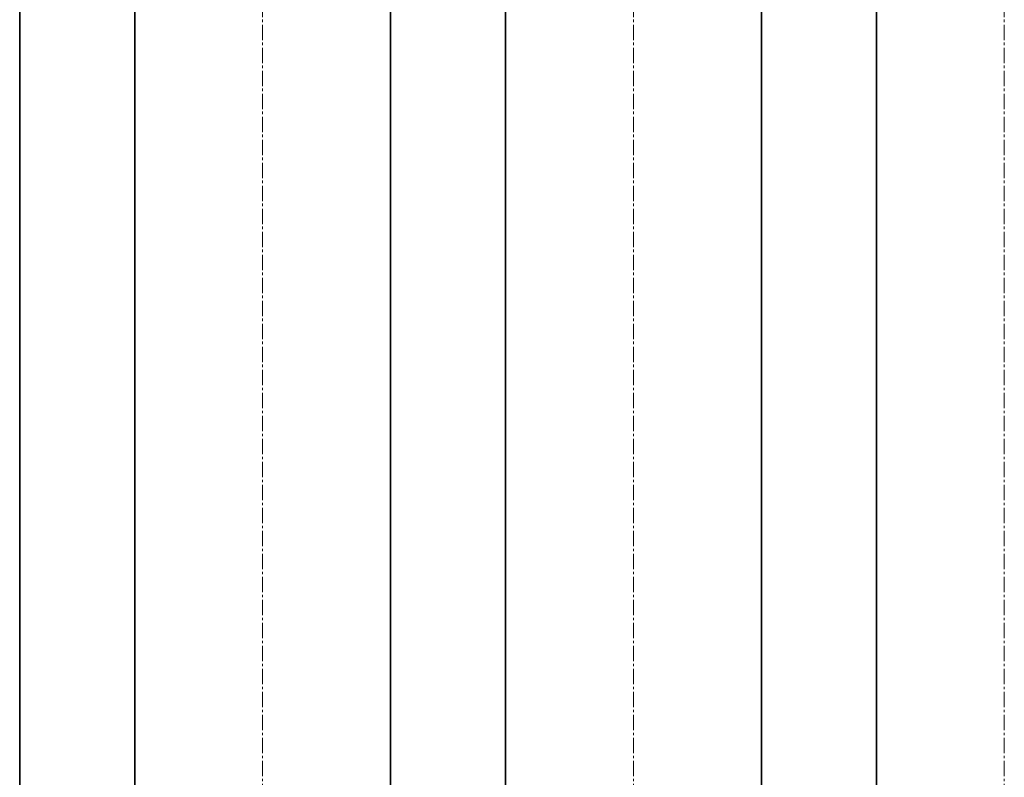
# Model space of a CAD drawing. Header units: millimetres. Extents: x 2945 to 26725, y -1089 to 16127.
# Tile 55 of 150: x 10655 to 11425, y 6736 to 7328. Entities that reach past the tile are written whole.
import ezdxf

# ---------------------------------------------------------------- set-up
doc = ezdxf.new("R2010")
doc.units = ezdxf.units.MM
doc.linetypes.add('点画线', pattern=[18, 12, -2, 2, -2])
doc.layers.add('中心线层', color=1, linetype='点画线', lineweight=18)
doc.layers.add('几何体', color=7, linetype='Continuous', lineweight=35)

msp = doc.modelspace()

# ---------------------------------------------------------------- linework, layer by layer
at = {"layer": '中心线层'}
for p, q in [((10845.254, 7900.461), (10845.254, 5098.61)), ((11135.254, 7900.461), (11135.254, 5098.61)), ((11425.254, 7900.461), (11425.254, 4982.459))]:
    msp.add_line(p, q, dxfattribs=at)
at = {"layer": '几何体'}
for p, q in [((10655.254, 5256.852), (10655.254, 7656.852)), ((10745.254, 7656.852), (10745.254, 5256.852)), ((10945.254, 5256.852), (10945.254, 7656.852)), ((11035.254, 7656.852), (11035.254, 5256.852)), ((11235.254, 5256.852), (11235.254, 7656.852)), ((11325.254, 7656.852), (11325.254, 5256.852))]:
    msp.add_line(p, q, dxfattribs=at)

doc.saveas('drawing.dxf')
